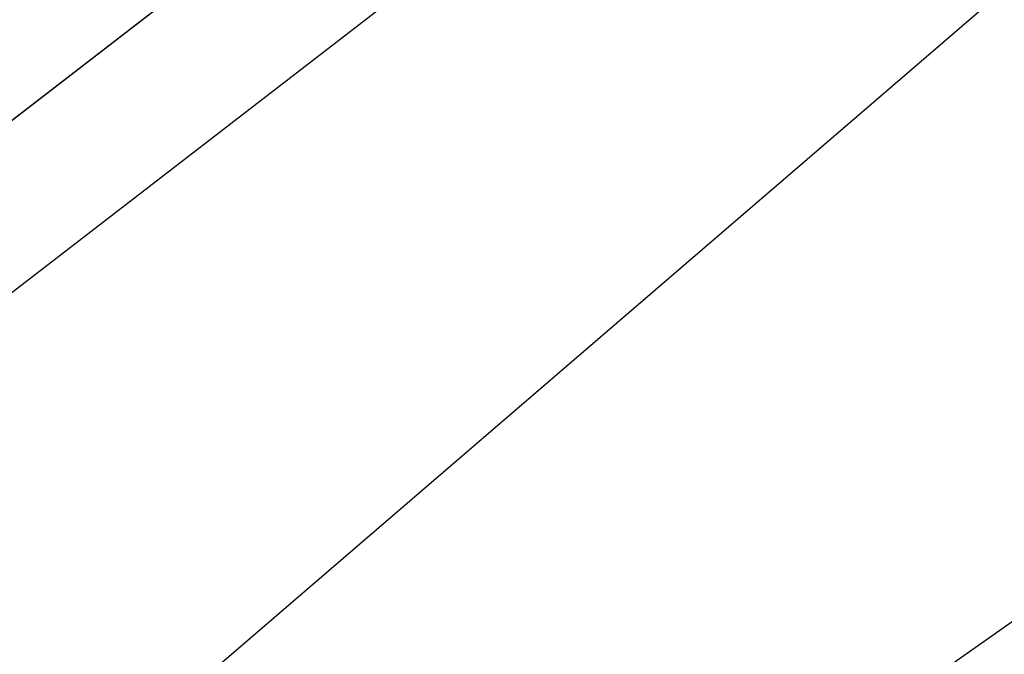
# Model space of a CAD drawing. Extents: x 3.8 to 27.2, y -11.7 to 11.7.
# Tile 43 of 58: x 6.78108 to 6.7905, y -7.34384 to -7.33776. Entities that reach past the tile are written whole.
import ezdxf

# ---------------------------------------------------------------- set-up
doc = ezdxf.new("R2010")
doc.units = 0
doc.header["$MEASUREMENT"] = 0
doc.layers.get('0').update_dxf_attribs({"linetype": 'CONTINUOUS'})

# ---------------------------------------------------------------- blocks, each defined once
blk = doc.blocks.new('LUXORA_ZWIS_MA_Y_STL')
at = {"color": 0}
for p, q in [((6.7746675, -7.343613, 4.265401), (6.8397768, -7.2934056, 4.265401)), ((6.7746675, -7.343613, 4.265401), (6.8397768, -7.2934056, 4.265401)), ((6.7465564, -7.3669374, 4.2101991), (6.8405734, -7.2944389, 4.2101991)), ((6.7465564, -7.3669374, 4.2101991), (6.8405734, -7.2944389, 4.2101991)), ((6.751688, -7.3708392, 4.2136551), (6.8405734, -7.2944389, 4.2101991)), ((6.751688, -7.3708392, 4.2136551), (6.8405734, -7.2944389, 4.2101991)), ((6.751688, -7.3708392, 4.2136551), (6.8475582, -7.3034968, 4.2185001)), ((6.751688, -7.3708392, 4.2136551), (6.8475582, -7.3034968, 4.2185001))]:
    blk.add_line(p, q, dxfattribs=at)
mesh = blk.add_polyface(dxfattribs=at)
corners = [(6.8238939, -7.2728086, 4.2128625), (6.7336003, -7.3302886, 4.2232168), (6.7333408, -7.3426362, 4.2128625), (6.8180198, -7.2651913, 4.2232168)]
mesh.append_faces([[corners[k] for k in face] for face in [(0, 1, 2), (1, 0, 3)]], dxfattribs={"vtx0": -1, "color": 0})
mesh = blk.add_polyface(dxfattribs=at)
corners = [(6.8397768, -7.2934056, 4.265401), (6.7746675, -7.343613, 4.265401), (6.7717551, -7.337083, 4.2669407)]
mesh.append_faces([[corners[k] for k in face] for face in [(0, 1, 2)]], dxfattribs={"color": 0})

msp = doc.modelspace()

# ---------------------------------------------------------------- block references
at = {"color": 0}
msp.add_blockref('LUXORA_ZWIS_MA_Y_STL', (0, 0), dxfattribs=at)

doc.saveas('drawing.dxf')
